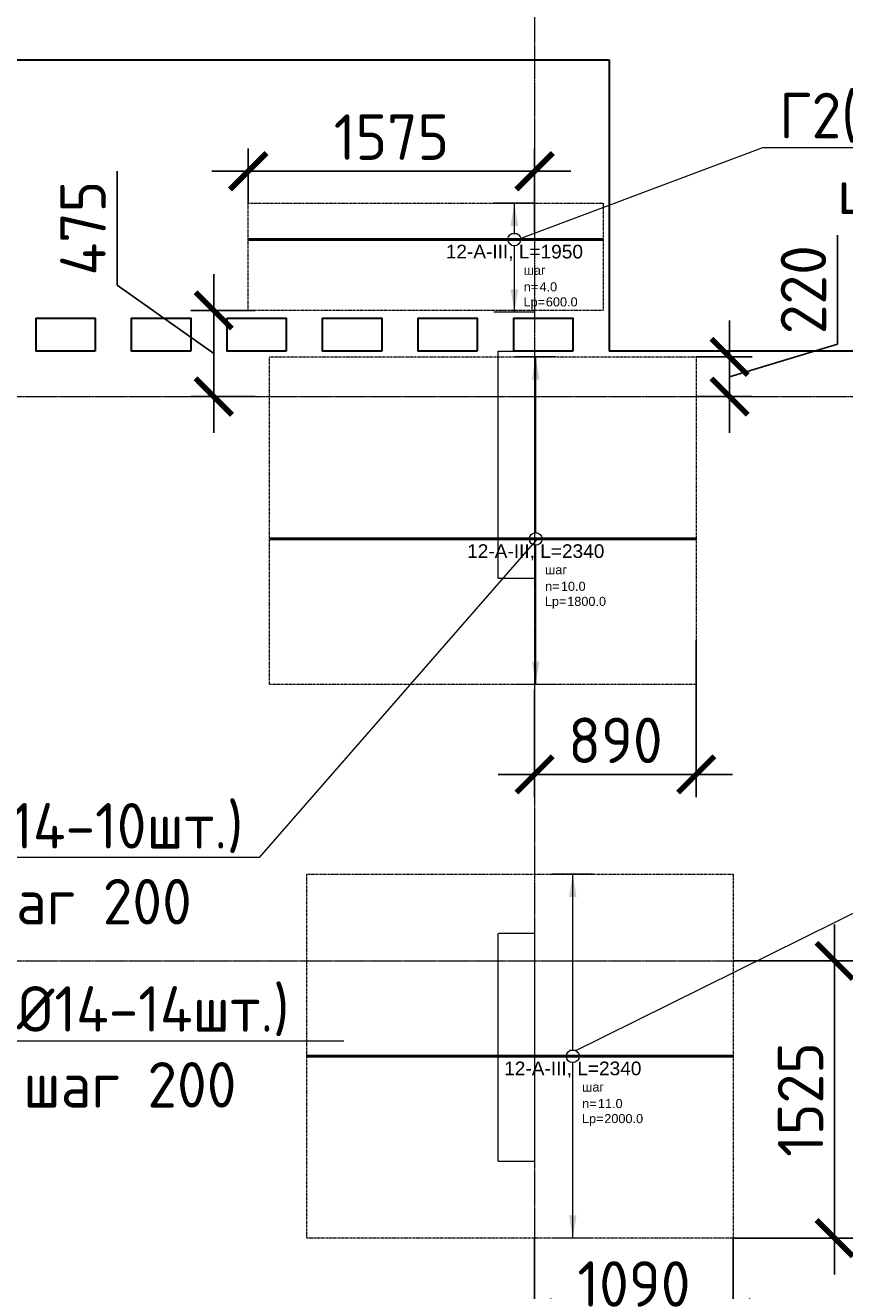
# Model space of a CAD drawing. Header units: millimetres. Extents: x -42044588 to 856694, y -806701 to 941911.
# Tile 233 of 256: x 14588 to 19091, y -420862 to -413912. Entities that reach past the tile are written whole.
import ezdxf
from ezdxf import colors
from ezdxf.entities.mleader import LeaderData, LeaderLine
from ezdxf.enums import TextEntityAlignment as Align
from ezdxf.math import Vec2, Vec3

# ---------------------------------------------------------------- set-up
doc = ezdxf.new("R2010")
doc.units = ezdxf.units.MM
doc.set_wipeout_variables(frame=1)
for name, pattern in [('01 Штриховая _4 мм_', [6, 3.5, -2.5]), ('______5', [1100, 800, -100, 100, -100]), ('DASHED', [7, 5, -2, 0]), ('GOST2.303 4', [7, 5, -2, 0]), ('осевая', [50.8, 31.75, -6.35, 6.35, -6.35])]:
    doc.linetypes.add(name, pattern=pattern)
doc.layers.add('0 @ 100', color=7, linetype='Continuous')
for name, color, linetype, lineweight in [('907Сл Осевые', 1, 'Continuous', 0), ('АрмСтер', 2, 'Continuous', 50), ('контур распр. стерхней', 2, 'GOST2.303 4', 20), ('Оси', 40, '______5', 18), ('Перекрытие ж_бетон', 1, 'Continuous', 30), ('подоснова', 151, 'Continuous', 5), ('РАЗМЕРЫ', 1, 'Continuous', 9)]:
    doc.layers.add(name, color=color, linetype=linetype, lineweight=lineweight)
doc.layers.add('АрмСтер_атрибуты', color=2, linetype='Continuous', lineweight=0, plot=False)
doc.layers.add('Колонна_ бетон', color=7, linetype='Continuous', lineweight=50, true_color=0xb4b496)
doc.styles.add('GOST-2.304_Type-B', font='GOST_Common.ttf')
doc.styles.get("Standard").update_dxf_attribs({"font": 'arial.ttf'})
doc.styles.add('Аннотативный', font='arial.ttf')
doc.styles.add('ГОСТ', font='GOST_Common.ttf')
doc.dimstyles.new('СПДС', dxfattribs={"dimscale": 100, "dimtxt": 2.5, "dimasz": 2, "dimexe": 1.25, "dimexo": 0, "dimtad": 1, "dimdec": 0, "dimrnd": 5, "dimtxsty": 'GOST-2.304_Type-B', "dimblk": 'ARCHTICK', "dimcen": 2.5, "dimdle": 2, "dimclrd": 1, "dimclre": 1, "dimclrt": 1, "dimadec": 0, "dimazin": 2, "dimtfac": 0.75, "dimtdec": 0, "dimtmove": 1, "dimatfit": 3, "dimfxl": 0, "dimtolj": 1, "dimarcsym": 0})

# ---------------------------------------------------------------- blocks, each defined once
blk = doc.blocks.new('подложка стн 1-го этажа')
at = {"layer": 'Колонна_ бетон', "color": 252, "linetype": 'DASHED', "lineweight": 0, "ltscale": 0.5, "true_color": 0x939598, "transparency": 33554687}
for p, q in [((21193.8, 23161.8, -200), (21193.8, 23161.8, -200)), ((21193.8, 21911.8, -200), (21193.8, 23161.8, -200)), ((21393.8, 23161.8, -200), (21193.8, 23161.8, -200)), ((21393.8, 23161.8, -200), (21393.8, 23161.8, -200)), ((21393.8, 23161.8, -200), (21393.8, 21911.8, -200)), ((21193.8, 21911.8, -200), (21193.8, 21911.8, -200)), ((21193.8, 21911.8, -200), (21393.8, 21911.8, -200)), ((21393.8, 21911.8, -200), (21393.8, 21911.8, -200))]:
    blk.add_line(p, q, dxfattribs=at)
at = {"layer": 'Колонна_ бетон', "color": 252, "linetype": 'DASHED', "lineweight": 0, "ltscale": 0.5, "true_color": 0x939598, "transparency": 33554687, "elevation": -560}
blk.add_lwpolyline([(21193.9, 26361.8), (21393.9, 26361.8), (21393.9, 25111.8), (21193.9, 25111.8)], close=True, dxfattribs=at)
blk = doc.blocks.new('_None')
blk = doc.blocks.new('*U5387')
at = {"layer": 'РАЗМЕРЫ'}
for p, q in [((112.5, 1000), (-112.5, 1000)), ((112.5, -1000), (-112.5, -1000))]:
    blk.add_line(p, q, dxfattribs=at)
at = {"layer": 'РАЗМЕРЫ', "ltscale": 15}
blk.add_line((0, -1000), (0, 1000), dxfattribs=at)
at = {"layer": 'РАЗМЕРЫ'}
for points in [[(0, 1000), (20.9, 874.8), (-20.9, 874.8)], [(0, -1000), (20.9, -874.8), (-20.9, -874.8)]]:
    blk.add_solid(points, dxfattribs=at)
at = {"layer": 'АрмСтер_атрибуты', "color": 215, "ltscale": 15, "style": 'Аннотативный'}
for s, p in [('шаг', (51.4, -194.2)), ('n=', (51.4, -285.1)), ('Lр=', (50.2, -367.8))]:
    blk.add_text(s, height=50, dxfattribs=at).set_placement(p)
at = {"layer": 'АрмСтер_атрибуты', "style": 'Аннотативный', "flags": 8}
blk.add_attdef('ПОЗ', (110, 29.6), '', height=75, dxfattribs=at)
at = {"layer": 'АрмСтер_атрибуты', "flags": 9}
for tag, p in [('МАССА', (-1033.5, -210.5)), ('ОБОЗНАЧЕНИЕ', (-1033.5, -324.4))]:
    blk.add_attdef(tag, p, '', height=75, dxfattribs=at)
at = {"layer": 'АрмСтер_атрибуты', "color": 215, "style": 'Аннотативный'}
for tag, p, flags in [('ШАГ', (190.9, -194.2), 10), ('КОЛ', (138, -285.1), 8), ('ШИРИНА', (172.9, -367.8), 8)]:
    blk.add_attdef(tag, p, '', height=50, dxfattribs=dict(at, flags=flags))
at = {"linetype": 'Continuous', "lineweight": 0}
blk.add_wipeout([(35, 0), (28.3, 20.6), (10.8, 33.3), (-10.8, 33.3), (-28.3, 20.6), (-35, 0), (-28.3, -20.6), (-10.8, -33.3), (10.8, -33.3), (28.3, -20.6)], dxfattribs=at)
at = {"color": 0, "linetype": 'ByBlock', "lineweight": -2, "ltscale": 100}
blk.add_line((-1462.5, 0), (877.5, 0), dxfattribs=at)
at = {"layer": 'РАЗМЕРЫ'}
blk.add_circle((0, 0), 35, dxfattribs=at)
at = {"layer": 'АрмСтер_атрибуты', "style": 'Аннотативный', "flags": 8}
blk.add_attdef('НАИМЕНОВАНИЕ', text='', height=75, dxfattribs=at).set_placement((0, -29.3), align=Align.TOP_CENTER)
blk = doc.blocks.new('*U2332')
at = {"layer": 'РАЗМЕРЫ'}
for p, q in [((112.5, 1000), (-112.5, 1000)), ((112.5, -800), (-112.5, -800))]:
    blk.add_line(p, q, dxfattribs=at)
at = {"layer": 'РАЗМЕРЫ', "ltscale": 15}
blk.add_line((0, -800), (0, 1000), dxfattribs=at)
at = {"layer": 'РАЗМЕРЫ'}
for points in [[(0, 1000), (20.9, 874.8), (-20.9, 874.8)], [(0, -800), (20.9, -674.8), (-20.9, -674.8)]]:
    blk.add_solid(points, dxfattribs=at)
at = {"layer": 'АрмСтер_атрибуты', "color": 215, "ltscale": 15, "style": 'Аннотативный'}
for s, p in [('шаг', (51.4, -194.2)), ('n=', (51.4, -285.1)), ('Lр=', (50.2, -367.8))]:
    blk.add_text(s, height=50, dxfattribs=at).set_placement(p)
at = {"layer": 'АрмСтер_атрибуты', "style": 'Аннотативный', "flags": 8}
blk.add_attdef('ПОЗ', (110, 29.6), '', height=75, dxfattribs=at)
at = {"layer": 'АрмСтер_атрибуты', "flags": 9}
for tag, p in [('МАССА', (-1033.5, -210.5)), ('ОБОЗНАЧЕНИЕ', (-1033.5, -324.4))]:
    blk.add_attdef(tag, p, '', height=75, dxfattribs=at)
at = {"layer": 'АрмСтер_атрибуты', "color": 215, "style": 'Аннотативный'}
for tag, p, flags in [('ШАГ', (190.9, -194.2), 10), ('КОЛ', (138, -285.1), 8), ('ШИРИНА', (172.9, -367.8), 8)]:
    blk.add_attdef(tag, p, '', height=50, dxfattribs=dict(at, flags=flags))
at = {"linetype": 'Continuous', "lineweight": 0}
blk.add_wipeout([(35, 0), (28.3, 20.6), (10.8, 33.3), (-10.8, 33.3), (-28.3, 20.6), (-35, 0), (-28.3, -20.6), (-10.8, -33.3), (10.8, -33.3), (28.3, -20.6)], dxfattribs=at)
at = {"color": 0, "linetype": 'ByBlock', "lineweight": -2, "ltscale": 100}
blk.add_line((-1462.5, 0), (877.5, 0), dxfattribs=at)
at = {"layer": 'РАЗМЕРЫ'}
blk.add_circle((0, 0), 35, dxfattribs=at)
at = {"layer": 'АрмСтер_атрибуты', "style": 'Аннотативный', "flags": 8}
blk.add_attdef('НАИМЕНОВАНИЕ', text='', height=75, dxfattribs=at).set_placement((0, -29.3), align=Align.TOP_CENTER)
blk = doc.blocks.new('*U2310')
at = {"layer": 'РАЗМЕРЫ'}
for p, q in [((112.5, 200), (-112.5, 200)), ((112.5, -400), (-112.5, -400))]:
    blk.add_line(p, q, dxfattribs=at)
at = {"layer": 'РАЗМЕРЫ', "ltscale": 15}
blk.add_line((0, -400), (0, 200), dxfattribs=at)
at = {"layer": 'РАЗМЕРЫ'}
for points in [[(0, 200), (20.9, 74.8), (-20.9, 74.8)], [(0, -400), (20.9, -274.8), (-20.9, -274.8)]]:
    blk.add_solid(points, dxfattribs=at)
at = {"layer": 'АрмСтер_атрибуты', "color": 215, "ltscale": 15, "style": 'Аннотативный'}
for s, p in [('шаг', (51.4, -194.2)), ('n=', (51.4, -285.1)), ('Lр=', (50.2, -367.8))]:
    blk.add_text(s, height=50, dxfattribs=at).set_placement(p)
at = {"layer": 'АрмСтер_атрибуты', "style": 'Аннотативный', "flags": 8}
blk.add_attdef('ПОЗ', (110, 29.6), '', height=75, dxfattribs=at)
at = {"layer": 'АрмСтер_атрибуты', "color": 215, "style": 'Аннотативный'}
for tag, p, flags in [('ШАГ', (190.9, -194.2), 10), ('КОЛ', (138, -285.1), 8), ('ШИРИНА', (172.9, -367.8), 8)]:
    blk.add_attdef(tag, p, '', height=50, dxfattribs=dict(at, flags=flags))
at = {"layer": 'АрмСтер_атрибуты', "flags": 9}
for tag, p in [('МАССА', (-1033.5, -1010.5)), ('ОБОЗНАЧЕНИЕ', (-1033.5, -1124.4))]:
    blk.add_attdef(tag, p, '', height=75, dxfattribs=at)
at = {"linetype": 'Continuous', "lineweight": 0}
blk.add_wipeout([(35, 0), (28.3, 20.6), (10.8, 33.3), (-10.8, 33.3), (-28.3, 20.6), (-35, 0), (-28.3, -20.6), (-10.8, -33.3), (10.8, -33.3), (28.3, -20.6)], dxfattribs=at)
at = {"color": 0, "linetype": 'ByBlock', "lineweight": -2, "ltscale": 100}
blk.add_line((-1462.5, 0), (487.5, 0), dxfattribs=at)
at = {"layer": 'РАЗМЕРЫ'}
blk.add_circle((0, 0), 35, dxfattribs=at)
at = {"layer": 'АрмСтер_атрибуты', "style": 'Аннотативный', "flags": 8}
blk.add_attdef('НАИМЕНОВАНИЕ', text='', height=75, dxfattribs=at).set_placement((0, -29.3), align=Align.TOP_CENTER)
blk = doc.blocks.new('оси блок 2')
at = {"layer": 'Оси', "color": 16, "linetype": 'осевая', "lineweight": 0, "ltscale": 0.25, "transparency": 33554687}
for p, q in [((-72354.7, -322543), (-72354.7, -347914.1)), ((-89822.3, -326301.3), (-37238.5, -326301.3)), ((-89822.3, -329401.3), (-37238.5, -329401.3))]:
    blk.add_line(p, q, dxfattribs=at)
blk = doc.blocks.new('_ArchTick')
at = {"color": 0, "linetype": 'ByBlock', "const_width": 0.15}
blk.add_lwpolyline([(-0.5, -0.5), (0.5, 0.5)], dxfattribs=at)
blk = doc.blocks.new('*D6198')
at = {"layer": '907Сл Осевые', "color": 1, "lineweight": -2, "transparency": 16777216}
for p, q in [((19052.1, -415664), (19052.1, -415064)), ((18458.4, -416151), (18458.4, -415533.2)), ((18458.4, -415842.1), (19052.1, -415664)), ((18275.5, -415733.2), (18583.4, -415733.2)), ((18275.5, -415951), (18583.4, -415951))]:
    blk.add_line(p, q, dxfattribs=at)
at = {"layer": 'DEFPOINTS', "color": 0, "transparency": 16777216}
for p in [(18275.5, -415733.2), (18458.4, -415733.2), (18275.5, -415951, 200)]:
    blk.add_point(p, dxfattribs=at)
at = {"layer": '907Сл Осевые', "color": 1, "lineweight": -2, "transparency": 16777216, "xscale": 200, "yscale": 200, "zscale": 200}
for p, rotation in [((18458.4, -415733.2), 90), ((18458.4, -415951), 270)]:
    blk.add_blockref('_ArchTick', p, dxfattribs=dict(at, rotation=rotation))
at = {"layer": '907Сл Осевые', "color": 1, "lineweight": 0, "transparency": 16777216, "insert": (18864.6, -415364), "char_height": 250, "attachment_point": 5, "rotation": 90, "style": 'GOST-2.304_Type-B'}
blk.add_mtext('\\A1;220', dxfattribs=at)
blk = doc.blocks.new('*D6201')
at = {"layer": '907Сл Осевые', "color": 1, "lineweight": -2, "transparency": 16777216}
for p, q in [((19036.2, -418851), (19036.2, -420773.7)), ((18479.2, -419051), (19161.2, -419051)), ((18479.2, -420573.7), (19161.2, -420573.7))]:
    blk.add_line(p, q, dxfattribs=at)
at = {"layer": 'DEFPOINTS', "color": 0, "transparency": 16777216}
for p in [(18479.2, -419051, 200), (18479.2, -420573.7), (19036.2, -420573.7)]:
    blk.add_point(p, dxfattribs=at)
at = {"layer": '907Сл Осевые', "color": 1, "lineweight": -2, "transparency": 16777216, "xscale": 200, "yscale": 200, "zscale": 200}
for p, rotation in [((19036.2, -419051), 90), ((19036.2, -420573.7), 270)]:
    blk.add_blockref('_ArchTick', p, dxfattribs=dict(at, rotation=rotation))
at = {"layer": '907Сл Осевые', "color": 1, "lineweight": 0, "transparency": 16777216, "insert": (18848.7, -419812.3), "char_height": 250, "attachment_point": 5, "rotation": 90, "style": 'GOST-2.304_Type-B'}
blk.add_mtext('\\A1;1525', dxfattribs=at)
blk = doc.blocks.new('*D6202')
at = {"layer": '907Сл Осевые', "color": 1, "lineweight": -2, "transparency": 16777216}
for p, q in [((17387.1, -420573.7), (17387.1, -421137.7)), ((18479.2, -420573.7), (18479.2, -421137.7)), ((17187.1, -421012.7), (18679.2, -421012.7))]:
    blk.add_line(p, q, dxfattribs=at)
at = {"layer": 'DEFPOINTS', "color": 0, "transparency": 16777216}
for p in [(17387.1, -420573.7, 200), (18479.2, -420573.7), (18479.2, -421012.7)]:
    blk.add_point(p, dxfattribs=at)
at = {"layer": '907Сл Осевые', "color": 1, "lineweight": -2, "transparency": 16777216, "xscale": 200, "yscale": 200, "zscale": 200, "rotation": 180}
blk.add_blockref('_ArchTick', (17387.1, -421012.7), dxfattribs=at)
at = {"layer": '907Сл Осевые', "color": 1, "lineweight": -2, "transparency": 16777216, "xscale": 200, "yscale": 200, "zscale": 200}
blk.add_blockref('_ArchTick', (18479.2, -421012.7), dxfattribs=at)
at = {"layer": '907Сл Осевые', "color": 1, "lineweight": 0, "transparency": 16777216, "insert": (17933.1, -420825.2), "char_height": 250, "attachment_point": 5, "style": 'GOST-2.304_Type-B'}
blk.add_mtext('\\A1;1090', dxfattribs=at)
blk = doc.blocks.new('*D6253')
at = {"layer": '907Сл Осевые', "color": 1, "lineweight": -2, "transparency": 16777216}
for p, q in [((15813.5, -414888.2), (15813.5, -414588.4)), ((17387.1, -415046.1), (17387.1, -414588.4)), ((17587.1, -414713.4), (15613.5, -414713.4))]:
    blk.add_line(p, q, dxfattribs=at)
at = {"layer": 'DEFPOINTS', "color": 0, "transparency": 16777216}
for p in [(15813.5, -414713.4), (15813.5, -414888.2, -43150), (17387.1, -415046.1, 200)]:
    blk.add_point(p, dxfattribs=at)
at = {"layer": '907Сл Осевые', "color": 1, "lineweight": -2, "transparency": 16777216, "xscale": 200, "yscale": 200, "zscale": 200, "rotation": 180}
blk.add_blockref('_ArchTick', (15813.5, -414713.4), dxfattribs=at)
at = {"layer": '907Сл Осевые', "color": 1, "lineweight": -2, "transparency": 16777216, "xscale": 200, "yscale": 200, "zscale": 200}
blk.add_blockref('_ArchTick', (17387.1, -414713.4), dxfattribs=at)
at = {"layer": '907Сл Осевые', "color": 1, "lineweight": 0, "transparency": 16777216, "insert": (16600.3, -414525.9), "char_height": 250, "attachment_point": 5, "style": 'GOST-2.304_Type-B'}
blk.add_mtext('\\A1;1575', dxfattribs=at)
blk = doc.blocks.new('*D6254')
at = {"layer": '907Сл Осевые', "color": 1, "lineweight": -2, "transparency": 16777216}
for p, q in [((15092.6, -415338.4), (15092.6, -414713.4)), ((15623.8, -416151), (15623.8, -415278.3)), ((15623.8, -415714.6), (15092.6, -415338.4)), ((15851.7, -415478.3), (15498.8, -415478.3)), ((15851.7, -415951), (15498.8, -415951))]:
    blk.add_line(p, q, dxfattribs=at)
at = {"layer": 'DEFPOINTS', "color": 0, "transparency": 16777216}
for p in [(15623.8, -415478.3), (15851.7, -415478.3, -43150), (15851.7, -415951, 200)]:
    blk.add_point(p, dxfattribs=at)
at = {"layer": '907Сл Осевые', "color": 1, "lineweight": -2, "transparency": 16777216, "xscale": 200, "yscale": 200, "zscale": 200}
for p, rotation in [((15623.8, -415478.3), 90), ((15623.8, -415951), 270)]:
    blk.add_blockref('_ArchTick', p, dxfattribs=dict(at, rotation=rotation))
at = {"layer": '907Сл Осевые', "color": 1, "lineweight": 0, "transparency": 16777216, "insert": (14905.1, -415025.9), "char_height": 250, "attachment_point": 5, "rotation": 90, "style": 'GOST-2.304_Type-B'}
blk.add_mtext('\\A1;475', dxfattribs=at)
blk = doc.blocks.new('*D7651')
at = {"layer": '907Сл Осевые', "color": 1, "lineweight": -2, "transparency": 16777216}
for p, q in [((18275.5, -417289.7), (18275.5, -418151.8)), ((17387.1, -417561.4), (17387.1, -418151.8)), ((18475.5, -418026.8), (17187.1, -418026.8))]:
    blk.add_line(p, q, dxfattribs=at)
at = {"layer": 'DEFPOINTS', "color": 0, "transparency": 16777216}
for p in [(18275.5, -417289.7), (17387.1, -417561.4, 200), (17387.1, -418026.8)]:
    blk.add_point(p, dxfattribs=at)
at = {"layer": '907Сл Осевые', "color": 1, "lineweight": -2, "transparency": 16777216, "xscale": 200, "yscale": 200, "zscale": 200, "rotation": 180}
blk.add_blockref('_ArchTick', (17387.1, -418026.8), dxfattribs=at)
at = {"layer": '907Сл Осевые', "color": 1, "lineweight": -2, "transparency": 16777216, "xscale": 200, "yscale": 200, "zscale": 200}
blk.add_blockref('_ArchTick', (18275.5, -418026.8), dxfattribs=at)
at = {"layer": '907Сл Осевые', "color": 1, "transparency": 16777216, "insert": (17831.3, -417839.3), "char_height": 250, "attachment_point": 5, "style": 'GOST-2.304_Type-B'}
blk.add_mtext('\\A1;890', dxfattribs=at)

msp = doc.modelspace()

# ---------------------------------------------------------------- linework, layer by layer
at = {"layer": 'контур распр. стерхней', "linetype": '01 Штриховая _4 мм_', "elevation": -43150}
msp.add_lwpolyline([(17763.467, -415478.287), (15813.466, -415478.287), (15813.475, -414888.167), (17763.476, -414888.167)], close=True, dxfattribs=at)
at = {"layer": 'контур распр. стерхней', "linetype": '01 Штриховая _4 мм_'}
for points in [[(18275.527, -417533.22), (15930.971, -417533.22), (15930.98, -415733.22), (18275.536, -415733.22)], [(18479.155, -420573.693), (16134.599, -420573.693), (16134.608, -418574.33), (18479.164, -418574.33)]]:
    msp.add_lwpolyline(points, close=True, dxfattribs=at)
at = {"layer": 'Перекрытие ж_бетон'}
for p, q in [((14447.249, -414100.971), (17797.249, -414100.971)), ((17797.249, -414100.971), (17797.249, -415700.97))]:
    msp.add_line(p, q, dxfattribs=at)
for points, elevation in [([(14972.236, -415700.97), (14647.236, -415700.97), (14647.236, -415520.97), (14972.236, -415520.97)], 0.018), ([(15497.316, -415700.97), (15172.316, -415700.97), (15172.316, -415520.97), (15497.316, -415520.97)], -0.071), ([(16022.209, -415700.97), (15697.209, -415700.97), (15697.209, -415520.97), (16022.209, -415520.97)], 0.036), ([(16547.196, -415700.97), (16222.196, -415700.97), (16222.196, -415520.97), (16547.196, -415520.97)], 0.053), ([(17072.183, -415700.97), (16747.183, -415700.97), (16747.183, -415520.97), (17072.183, -415520.97)], 0.071), ([(17597.169, -415700.97), (17272.169, -415700.97), (17272.169, -415520.97), (17597.169, -415520.97)], 0.089)]:
    msp.add_lwpolyline(points, close=True, dxfattribs=dict(at, elevation=elevation))
msp.add_lwpolyline([(31037.249, -415700.97), (17797.249, -415700.97)], dxfattribs=at)

# ---------------------------------------------------------------- block references
msp.add_blockref('подложка стн 1-го этажа', (-4006.674, -442062.764, 560))

# ---------------------------------------------------------------- leaders
at = {"layer": 'подоснова', "color": 2, "ltscale": 0.3}
ml = msp.add_multileader_mtext('Standard', dxfattribs=at)
ml.set_content('Г2(%%C14-4шт.)\\Pшаг 200', color=2, style='GOST-2.304_Type-B')
ml.set_leader_properties(color=256, linetype='ByLayer', lineweight=15)
ml.set_arrow_properties(name='NONE')
ml.build(insert=Vec2(0, 0))
ml.multileader.update_dxf_attribs({"text_left_attachment_type": 6, "text_right_attachment_type": 6, "dogleg_length": 0.1, "arrow_head_size": 18})
ctx = ml.context
ctx.base_point, ctx.char_height, ctx.arrow_head_size, ctx.landing_gap_size, ctx.plane_origin = Vec3(18640.854, -414582.328), 250, 18, 20, Vec3(9359.157, -409850.78)
ctx.left_attachment, ctx.right_attachment, ctx.text_align_type = 6, 6, 1
notes = []
notes.append((ctx, [(0, (1, 1, 0), (18640.754, -414582.328), (1, 0), 0.1, [(0, [(17284.479, -415092.645)], 0, [])])]))
ctx.mtext.insert, ctx.mtext.alignment, ctx.mtext.flow_direction = Vec3(19635.854, -414282.328), 2, 5
at = {"layer": 'подоснова', "color": 6, "ltscale": 0.3}
ml = msp.add_multileader_mtext('Standard', dxfattribs=at)
ml.set_content('7(%%C14-11шт.)\\Pшаг 200', color=6, style='GOST-2.304_Type-B')
ml.set_leader_properties(color=256, linetype='ByLayer', lineweight=15)
ml.set_arrow_properties(name='NONE')
ml.build(insert=Vec2(0, 0))
ml.multileader.update_dxf_attribs({"text_left_attachment_type": 6, "text_right_attachment_type": 6, "dogleg_length": 0.1, "arrow_head_size": 18})
ctx = ml.context
ctx.base_point, ctx.char_height, ctx.arrow_head_size, ctx.landing_gap_size, ctx.plane_origin = Vec3(19226.99, -418744.223, 43150), 250, 18, 20, Vec3(8922.501, -414012.675, 43150)
ctx.left_attachment, ctx.right_attachment, ctx.text_align_type = 6, 6, 1
notes.append((ctx, [(0, (1, 1, 0), (19226.89, -418744.223, 43150), (1, 0), 0.1, [(0, [(17584.219, -419557.517, 43150)], 0, [])])]))
ctx.mtext.insert, ctx.mtext.alignment, ctx.mtext.flow_direction = Vec3(20158.922, -418444.223, 43150), 2, 5
ml = msp.add_multileader_mtext('Standard', dxfattribs=at)
ml.set_content('7(%%C14-14шт.)\\Pшаг 200', color=6, style='GOST-2.304_Type-B')
ml.set_leader_properties(color=256, linetype='ByLayer', lineweight=15)
ml.set_arrow_properties(name='NONE')
ml.build(insert=Vec2(0, 0))
ml.multileader.update_dxf_attribs({"text_left_attachment_type": 6, "text_right_attachment_type": 6, "dogleg_length": 0.1, "arrow_head_size": 18})
ctx = ml.context
ctx.base_point, ctx.char_height, ctx.arrow_head_size, ctx.landing_gap_size, ctx.plane_origin = Vec3(14193.316, -419489.687, 43150), 250, 18, 20, Vec3(3560.795, -416357.175, 43150)
ctx.left_attachment, ctx.right_attachment, ctx.text_align_type = 6, 6, 1
notes.append((ctx, [(0, (1, 1, 0), (14193.216, -419489.687, 43150), (1, 0), 0.1, [(0, [(12946.742, -419206.349, 43150)], 0, [])])]))
ctx.mtext.insert, ctx.mtext.alignment, ctx.mtext.flow_direction = Vec3(15162.748, -419189.687, 43150), 2, 5
for ctx, leaders in notes:
    for number, flags, end, landing, length, lines in leaders:
        leader = LeaderData()
        leader.index, (leader.has_last_leader_line, leader.has_dogleg_vector, leader.attachment_direction) = number, flags
        leader.last_leader_point, leader.dogleg_vector, leader.dogleg_length = Vec3(end), Vec3(landing), length
        for number, points, colour, breaks in lines:
            line = LeaderLine()
            line.index, line.vertices, line.color, line.breaks = number, Vec3.list(points), colors.encode_raw_color(colour), breaks
            leader.lines.append(line)
        ctx.leaders.append(leader)

# ---------------------------------------------------------------- next in the draw order: block references
at = {"layer": 'АрмСтер', "ltscale": 15}
ref = msp.add_blockref('*U2310', (17275.975, -415088.167, -43150), dxfattribs=at)
ref.add_attrib('НАИМЕНОВАНИЕ', '12-A-III, L=1950', dxfattribs={"layer": 'АрмСтер_атрибуты', "height": 75, "style": 'Аннотативный', "flags": 8}).set_placement((17275.975, -415117.505, -43150), align=Align.TOP_CENTER)
ref.add_attrib('КОЛ', '4.0', (17414.024, -415373.292, -43150), dxfattribs={"layer": 'АрмСтер_атрибуты', "color": 215, "height": 50, "style": 'Аннотативный', "flags": 8})
ref.add_attrib('ШИРИНА', '600.0', (17448.86, -415455.966, -43150), dxfattribs={"layer": 'АрмСтер_атрибуты', "color": 215, "height": 50, "style": 'Аннотативный', "flags": 8})
ref = msp.add_blockref('*U2332', (17393.48, -416733.22), dxfattribs=at)
ref.add_attrib('НАИМЕНОВАНИЕ', '12-A-III, L=2340', dxfattribs={"layer": 'АрмСтер_атрибуты', "height": 75, "style": 'Аннотативный', "flags": 8}).set_placement((17393.48, -416762.559), align=Align.TOP_CENTER)
ref.add_attrib('КОЛ', '10.0', (17531.528, -417018.345), dxfattribs={"layer": 'АрмСтер_атрибуты', "color": 215, "height": 50, "style": 'Аннотативный', "flags": 8})
ref.add_attrib('ШИРИНА', '1800.0', (17566.365, -417101.019), dxfattribs={"layer": 'АрмСтер_атрибуты', "color": 215, "height": 50, "style": 'Аннотативный', "flags": 8})
ref = msp.add_blockref('*U5387', (17597.108, -419574.33), dxfattribs=at)
ref.add_attrib('НАИМЕНОВАНИЕ', '12-A-III, L=2340', dxfattribs={"layer": 'АрмСтер_атрибуты', "height": 75, "style": 'Аннотативный', "flags": 8}).set_placement((17597.108, -419603.669), align=Align.TOP_CENTER)
ref.add_attrib('КОЛ', '11.0', (17735.157, -419859.455), dxfattribs={"layer": 'АрмСтер_атрибуты', "color": 215, "height": 50, "style": 'Аннотативный', "flags": 8})
ref.add_attrib('ШИРИНА', '2000.0', (17769.993, -419942.129), dxfattribs={"layer": 'АрмСтер_атрибуты', "color": 215, "height": 50, "style": 'Аннотативный', "flags": 8})

# ---------------------------------------------------------------- next in the draw order: block references
at = {"layer": 'подоснова', "color": 5, "ltscale": 0.3}
msp.add_blockref('оси блок 2', (89741.825, -89649.648, 200), dxfattribs=at)

# ---------------------------------------------------------------- next in the draw order: texts
at = {"layer": '0 @ 100', "insert": (-41963.959, -385058.983), "char_height": 300, "width": 18500, "attachment_point": 1, "style": 'ГОСТ'}
msp.add_mtext('\\pi-900,l900,t900;{\\C7;1.^IАрмирование монолитной плиты  состоит из основного армирования ∅10 А500С с шагом  200х200мм  в нижней зоне, основного армирования ∅10 А500С с шагом  200х200мм  в  верхней зоне и дополнительного армирования, указанного на схемах армирования.\\P2.^IАрмирование плиты предусмотрено отдельными  стержнями заводской длины по осям Х и Y. При недостатке заводской длины стержней для армирования плиты, стыки стержней осуществлять внахлестку без  сварки. Стыки арматуры внахлестку должны располагаться вразбежку (через шаг). См. деталь стыковки арматуры.\\P3.^IВерхнюю и нижнюю арматуру вязать вязальной проволокой через пересечение.  Стержни основной и дополнительной арматуры укладывать в соответствии с сечениями .\\P4.^IПо периметру плиты и у отверстий  у концов основной арматуры устанавливать П-образные элементы Ск1.\\P5.^IПозиции со знаком "*" укладываются с шагом 100 мм\\P6.^IДля фиксации в проектном положении стержней верхней сетки устанавливать фиксаторы Ф1 с шагом 600х600мм.\\P7.^IДиаметр оправки стержня при d<20мм - 5d, при d≥20мм - 8d\\P8.^IКаркасы поперечного армирования устанавливаются до начала устройство верхней сетки армирования.\\P9.^IОбрамления отверстий см. лист 8. В местах расположения отверстий осуществить прерывания основной и дополнительной сеток арматуры. Отверстия обрамляются двумя стержнями арматуры, расход стали на обрамление учтен на листе 40.\\P10.^IПроемы размерами до 300х300 допускается выполнять по месту методом алмазного бурения.\\P11.^IСечения 3-3;4-4;5-5 см. лист 8.}', dxfattribs=at)

# ---------------------------------------------------------------- next in the draw order: dimensions: what is measured, and where the dimension line sits
at = {"layer": '907Сл Осевые', "lineweight": 0}
for base, p1, p2, picture, middle in [((15813.475, -414713.387), (17387.107, -415046.12, 200), (15813.475, -414888.167, -43150), '*D6253', (16600.291, -414525.887)), ((18479.155, -421012.666), (17387.107, -420573.693, 200), (18479.155, -420573.693), '*D6202', (17933.131, -420825.166))]:
    dim = msp.add_linear_dim(base=base, p1=p1, p2=p2, dimstyle='СПДС', dxfattribs=at)
    dim.commit()
    dim.dimension.update_dxf_attribs({"geometry": picture, "text_midpoint": middle})
dim = msp.add_linear_dim(base=(15623.821, -415478.287), p1=(15851.671, -415950.97, 200), p2=(15851.671, -415478.287, -43150), angle=90, dimstyle='СПДС', dxfattribs=at)
dim.commit()
dim.dimension.update_dxf_attribs({"geometry": '*D6254', "text_midpoint": (15092.571, -415275.886), "dimtype": 160})
for base, p1, p2, picture, middle in [((18458.399, -415733.22), (18275.535, -415950.97, 200), (18275.536, -415733.22), '*D6198', (18864.649, -415601.47)), ((19036.231, -420573.693), (18479.162, -419050.97, 200), (18479.162, -420573.693), '*D6201', (18848.731, -419812.332))]:
    dim = msp.add_linear_dim(base=base, p1=p1, p2=p2, angle=90, dimstyle='СПДС', dxfattribs=at)
    dim.commit()
    dim.dimension.update_dxf_attribs({"geometry": picture, "text_midpoint": middle})
at = {"layer": '907Сл Осевые'}
dim = msp.add_linear_dim(base=(17387.107, -418026.822), p1=(18275.528, -417289.651), p2=(17387.107, -417561.45, 200), dimstyle='СПДС', dxfattribs=at)
dim.commit()
dim.dimension.update_dxf_attribs({"geometry": '*D7651', "text_midpoint": (17831.318, -417839.322)})

# ---------------------------------------------------------------- next in the draw order: leaders
at = {"layer": 'подоснова', "color": 6, "ltscale": 0.3}
ml = msp.add_multileader_mtext('Standard', dxfattribs=at)
ml.set_content('7(%%C14-10шт.)\\Pшаг 200', color=6, style='GOST-2.304_Type-B')
ml.set_leader_properties(color=256, linetype='ByLayer', lineweight=15)
ml.set_arrow_properties(name='NONE')
ml.build(insert=Vec2(0, 0))
ml.multileader.update_dxf_attribs({"text_left_attachment_type": 6, "text_right_attachment_type": 6, "dogleg_length": 0.1, "arrow_head_size": 18})
ctx = ml.context
ctx.base_point, ctx.char_height, ctx.arrow_head_size, ctx.landing_gap_size, ctx.plane_origin = Vec3(13960.404, -418483.715, 43150), 250, 18, 20, Vec3(5041.965, -411739.008, 43150)
ctx.left_attachment, ctx.right_attachment, ctx.text_align_type = 6, 6, 1
notes = []
notes.append((ctx, [(1, (1, 1, 0), (15874.367, -418483.715, 43150), (-1, 0), 0.1, [(0, [(17404.549, -416728.22, 43150)], 0, [])])]))
ctx.mtext.insert, ctx.mtext.alignment, ctx.mtext.flow_direction = Vec3(14917.336, -418183.715, 43150), 2, 5
for ctx, leaders in notes:
    for number, flags, end, landing, length, lines in leaders:
        leader = LeaderData()
        leader.index, (leader.has_last_leader_line, leader.has_dogleg_vector, leader.attachment_direction) = number, flags
        leader.last_leader_point, leader.dogleg_vector, leader.dogleg_length = Vec3(end), Vec3(landing), length
        for number, points, colour, breaks in lines:
            line = LeaderLine()
            line.index, line.vertices, line.color, line.breaks = number, Vec3.list(points), colors.encode_raw_color(colour), breaks
            leader.lines.append(line)
        ctx.leaders.append(leader)

doc.saveas('drawing.dxf')
